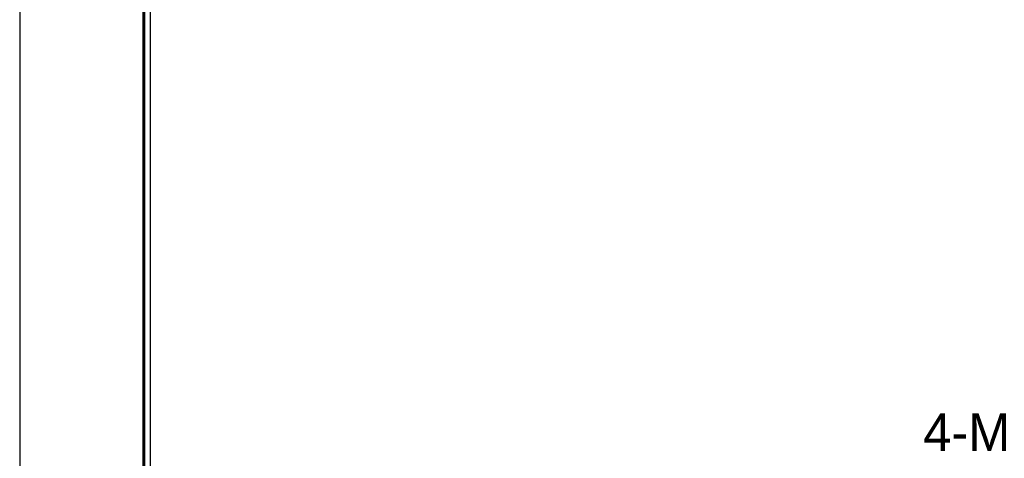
# Model space of a CAD drawing. Header units: millimetres. Extents: x 0 to 146, y 0 to 103.
# Tile 2 of 9: x 0 to 39, y 51 to 69. Entities that reach past the tile are written whole.
import ezdxf
from ezdxf.enums import TextEntityAlignment as Align

# ---------------------------------------------------------------- set-up
doc = ezdxf.new("R2010")
doc.units = ezdxf.units.MM
doc.layers.add('L1', color=7, linetype='CONTINUOUS')
doc.layers.add('OUTLINE', color=7, linetype='CONTINUOUS')

# ---------------------------------------------------------------- blocks, each defined once
blk = doc.blocks.new('표제란')
at = {"layer": 'L1', "color": 0}
blk.add_line((0, 210), (0, 0), dxfattribs=at)
at = {"layer": 'L1', "const_width": 0.25}
blk.add_lwpolyline([(290.5, 6.5), (290.5, 203.5), (10, 203.5), (10, 6.5)], close=True, dxfattribs=at)
at = {"layer": 'L1'}
blk.add_lwpolyline([(290, 7), (290, 203), (10.5, 203), (10.5, 7)], close=True, dxfattribs=at)
for tag, p in [('필렛', (179.25, 10.9)), ('모따기', (179.25, 8.3))]:
    blk.add_attdef(tag, text='', height=1.15, dxfattribs=at).set_placement(p, align=Align.MIDDLE_LEFT)
at = {"layer": 'OUTLINE', "ltscale": 0.5}
for tag, p, height in [('TITLE', (237.166, 24.406), 2.5), ('도번', (251.181, 15.642), 2.5), ('SCALE', (253.781, 9.553), 1.2), ('DATE', (277.02, 9.511), 1.2)]:
    blk.add_attdef(tag, p, '', height=height, dxfattribs=at)

msp = doc.modelspace()

# ---------------------------------------------------------------- block references
at = {"layer": 'OUTLINE', "xscale": 0.49268736, "yscale": 0.49268736, "zscale": 0.49268736}
msp.add_blockref('표제란', (0, 0), dxfattribs=at)

# ---------------------------------------------------------------- texts
at = {"layer": 'OUTLINE', "color": 3, "insert": (35.8683, 51.5843), "char_height": 1.5, "attachment_point": 7}
msp.add_mtext('\\A1;4-M2.5x12 bolt', dxfattribs=at)

doc.saveas('drawing.dxf')
